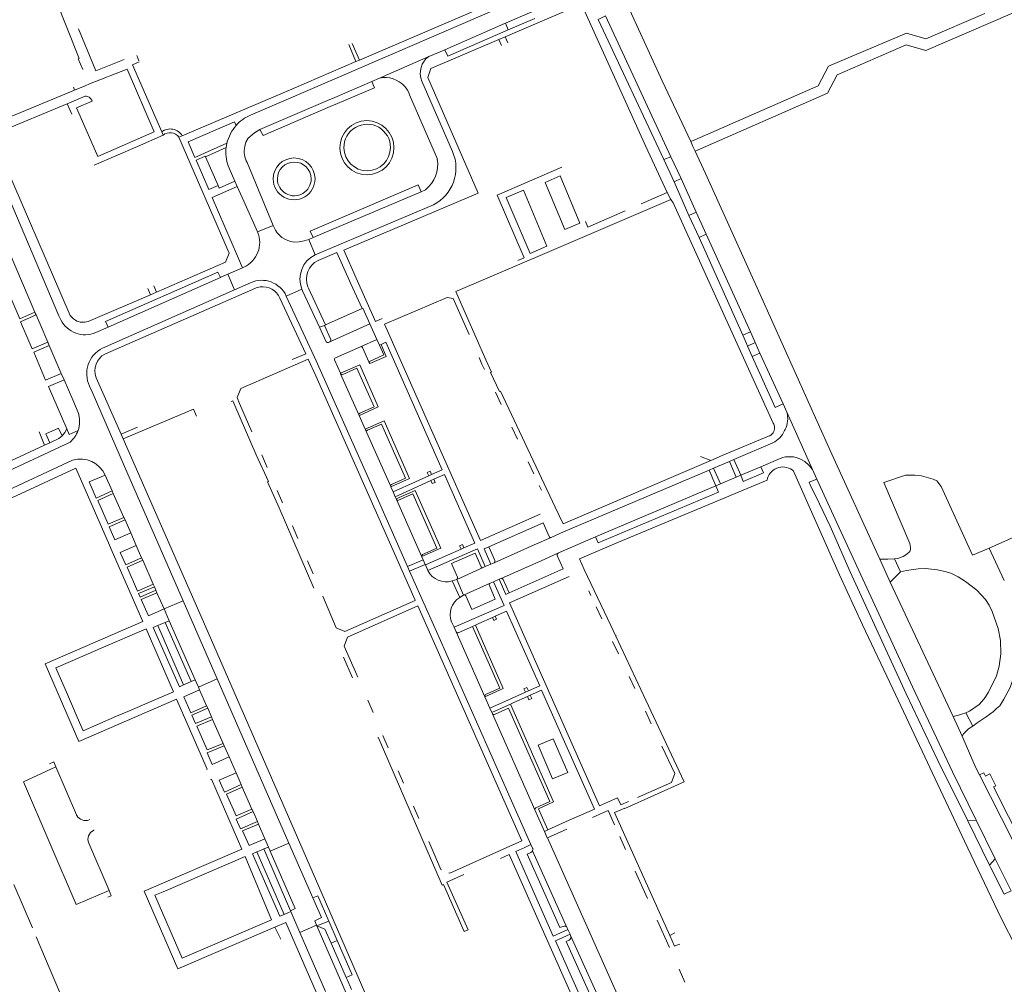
# Model space of a CAD drawing. Extents: x 145000 to 155000, y 457500 to 470000.
# Tile 55 of 196: x 147919 to 148210, y 458752 to 459038. Entities that reach past the tile are written whole.
import ezdxf

# ---------------------------------------------------------------- set-up
doc = ezdxf.new("R2010")
doc.units = 0
doc.header["$LTSCALE"] = 0.2
doc.header["$MEASUREMENT"] = 0
doc.layers.add('kant verharding', color=252, linetype='Continuous', lineweight=0)

msp = doc.modelspace()

# ---------------------------------------------------------------- linework, layer by layer
at = {"layer": 'kant verharding', "lineweight": 0}
for p, q in [((148019.31, 459025.54), (148069.47, 459047.07)), ((147928.55, 459045.53), (147936.34, 459026.07)), ((148062.46, 459032.47), (148085.03, 459042.12)), ((148004.74, 459016.84), (148059.41, 459040.38)), ((148070.37, 459039.87), (148062.53, 459036.45)), ((148111.47, 458996.96), (148092.2, 459038.66)), ((147930.33, 458949.87), (147893.28, 459036.84)), ((148061.18, 459035.86), (148044.62, 459028.63)), ((148062.53, 459036.45), (148061.18, 459035.86)), ((148063.36, 459034.5), (148062.53, 459036.45)), ((148063.36, 459034.5), (148071.2, 459037.9)), ((147936.16, 459034.79), (147941.24, 459022.33)), ((148045.43, 459026.71), (148063.36, 459034.5)), ((148062.46, 459032.47), (148060.59, 459031.67)), ((148063.22, 459030.62), (148062.46, 459032.47)), ((148018.27, 459025.09), (148016.18, 459030.14)), ((148017.16, 459030.51), (148019.31, 459025.54)), ((148061.4, 459029.83), (148060.59, 459031.67)), ((147953.35, 459026.92), (147953.98, 459025.34)), ((148039.89, 459026.66), (148025.23, 459020.23)), ((148045.43, 459026.71), (148044.62, 459028.63)), ((147941.24, 459022.33), (147949.6, 459025.69)), ((148018.27, 459025.09), (148019.31, 459025.54)), ((147934.96, 459016.66), (147938.08, 459017.96)), ((148022.94, 459019.19), (148012.02, 459014.51)), ((148025.23, 459020.23), (148022.94, 459019.19)), ((148022.94, 459019.19), (148023.79, 459017.38)), ((148037.78, 459019.33), (148046.87, 458998.45)), ((147934.96, 459016.66), (147909.63, 459006.15)), ((147934.6, 459017.51), (147934.96, 459016.66)), ((148004.74, 459016.84), (147987.03, 459009.26)), ((148023.79, 459017.38), (148012.78, 459012.66)), ((148034.17, 459015.28), (148042.37, 458996.24)), ((147910.57, 459003.38), (147932.81, 459012.62)), ((147934.11, 459009.58), (147932.81, 459012.62)), ((148009.85, 459013.58), (147989.84, 459005.01)), ((148012.02, 459014.51), (148009.85, 459013.58)), ((148012.78, 459012.66), (148010.68, 459011.77)), ((148010.68, 459011.77), (147990.81, 459003.26)), ((147933.35, 458950.61), (147910.57, 459003.38)), ((147961.18, 459003.33), (147960.76, 459004.29)), ((147965.84, 459002.69), (147966.84, 459003.12)), ((147990.81, 459003.26), (147989.84, 459005.01)), ((147980.73, 458968.43), (147965.84, 459002.69)), ((148117.39, 459001.43), (148118.61, 459001.96)), ((148117.39, 459001.43), (148118.06, 459000)), ((147979.83, 458999.67), (147973.68, 458996.95)), ((147979.78, 458999.07), (147979.83, 458999.67)), ((148118.06, 459000), (148118.7, 458998.6)), ((148121.72, 458991.93), (148118.7, 458998.6)), ((147973.68, 458996.95), (147977.44, 458988.41)), ((147993.78, 458976.62), (147986.05, 458995.22)), ((148109.47, 458996.1), (148111.47, 458996.96)), ((148112.46, 458989.53), (148109.47, 458996.1)), ((148111.47, 458996.96), (148114.53, 458990.51)), ((147982.4, 458989.68), (147980.72, 458993.55)), ((147982.4, 458989.68), (147983.11, 458988.11)), ((148114.53, 458990.51), (148112.46, 458989.53)), ((148116.88, 458979.51), (148112.46, 458989.53)), ((148114.53, 458990.51), (148119, 458980.52)), ((147983.11, 458988.11), (147985.03, 458983.82)), ((148005.56, 458973), (148037.54, 458986.55)), ((148038.84, 458987.13), (148037.54, 458986.55)), ((148067.9, 458987.06), (148074.81, 458970.47)), ((148110.37, 458986.31), (148102.74, 458983.04)), ((148110.37, 458986.31), (148111.55, 458984.32)), ((147985.03, 458983.82), (147989.14, 458974.67)), ((148006.2, 458967.94), (148041.2, 458982.73)), ((148075.56, 458968.93), (148111.55, 458984.32)), ((148119, 458980.52), (148116.88, 458979.51)), ((148121.94, 458974.02), (148119, 458980.52)), ((148116.88, 458979.51), (148119.85, 458973.04)), ((147989.14, 458974.67), (147993.78, 458976.62)), ((147993.97, 458976.15), (147993.78, 458976.62)), ((148119.85, 458973.04), (148121.94, 458974.02)), ((148121.94, 458974.02), (148135.06, 458945.11)), ((147913.88, 458972.7), (147923.19, 458950.89)), ((148004.3, 458972.47), (148002.9, 458972.05)), ((148004.3, 458972.47), (148005.56, 458973)), ((148004.3, 458972.47), (148006.2, 458967.94)), ((148132.79, 458944.08), (148119.85, 458973.04)), ((147979.65, 458965.76), (147980.73, 458968.43)), ((148012.57, 458968.6), (148007.04, 458966.23)), ((148016.77, 458970.14), (148014.67, 458969.24)), ((147959.25, 458956.83), (147979.65, 458965.76)), ((147984.67, 458964.09), (147983.21, 458967.47)), ((148068.03, 458967.03), (148066.21, 458966.25)), ((147977.41, 458962.81), (147978.13, 458961.18)), ((147980.32, 458962.16), (147984.67, 458964.09)), ((147985.11, 458964.29), (147984.67, 458964.09)), ((147944.86, 458946.46), (147978.13, 458961.18)), ((147978.13, 458961.18), (147978.28, 458961.25)), ((147978.28, 458961.25), (147980.32, 458962.16)), ((147980.32, 458962.16), (147982.27, 458957.52)), ((147987.07, 458959.64), (147982.27, 458957.52)), ((147982.27, 458957.52), (147943.24, 458940.27)), ((147988.33, 458957.97), (147944.16, 458938.63)), ((147956.62, 458957.91), (147957.48, 458956.06)), ((147957.48, 458956.06), (147959.25, 458956.83)), ((147958.42, 458958.7), (147959.25, 458956.83)), ((147997.65, 458955.71), (148002.26, 458957.72)), ((148002.26, 458957.72), (148002.46, 458957.25)), ((148002.46, 458957.25), (148007.43, 458946.48)), ((148004.02, 458958.42), (148004.23, 458958.03)), ((148009.26, 458947.17), (148004.23, 458958.03)), ((147939.67, 458948.48), (147957.48, 458956.06)), ((148003.39, 458938.62), (147995.77, 458955.1)), ((148045.29, 458955.31), (148026.71, 458947.37)), ((147923.19, 458950.89), (147923.32, 458950.62)), ((147923.54, 458950.11), (147923.32, 458950.62)), ((148009.26, 458947.17), (148020.06, 458951.97)), ((147924.73, 458947.36), (147923.54, 458950.11)), ((147930.85, 458948.68), (147930.33, 458949.87)), ((147938.96, 458948.18), (147939.67, 458948.48)), ((147927.03, 458942.01), (147924.73, 458947.36)), ((147944.86, 458946.46), (147941.25, 458944.88)), ((148007.43, 458946.48), (148008.92, 458947.01)), ((148007.43, 458946.48), (148009.43, 458942.17)), ((148008.92, 458947.01), (148009.26, 458947.17)), ((148010.8, 458942.79), (148008.92, 458947.01)), ((148010.56, 458942.16), (148022.41, 458947.47)), ((148022.41, 458947.47), (148024.5, 458942.87)), ((148135.06, 458945.11), (148132.79, 458944.08)), ((148135.06, 458945.11), (148136.15, 458942.61)), ((147922.44, 458940.03), (147927.03, 458942.01)), ((147927.44, 458941.07), (147927.03, 458942.01)), ((148010.12, 458941.97), (148010.56, 458942.16)), ((148024.5, 458942.87), (148019.59, 458940.69)), ((148024.5, 458942.87), (148025.23, 458941.2)), ((148133.87, 458941.63), (148132.79, 458944.08)), ((148136.44, 458941.93), (148134.22, 458940.85)), ((148136.15, 458942.61), (148136.44, 458941.93)), ((148137.87, 458938.81), (148136.44, 458941.93)), ((147922.85, 458939.08), (147927.44, 458941.07)), ((147931.02, 458932.79), (147927.44, 458941.07)), ((148019.59, 458940.69), (148012.19, 458937.41)), ((148022.1, 458936.26), (148020.24, 458940.43)), ((148025.69, 458941.4), (148025.23, 458941.2)), ((148027.23, 458937.82), (148025.69, 458941.4)), ((148134.22, 458940.85), (148133.87, 458941.63)), ((148135.55, 458937.83), (148134.22, 458940.85)), ((147944.16, 458938.63), (147943.96, 458938.54)), ((147999.4, 458936.9), (148003.39, 458938.62)), ((148135.55, 458937.83), (148137.87, 458938.81)), ((148142.37, 458922.73), (148135.55, 458937.83)), ((148137.87, 458938.81), (148144.73, 458923.82)), ((147931.86, 458930.85), (147931.02, 458932.79)), ((147934.4, 458924.97), (147931.86, 458930.85)), ((147941.37, 458931.53), (147948.72, 458914.81)), ((148013.65, 458932.91), (148013.73, 458932.72)), ((148019.19, 458920.38), (148013.73, 458932.72)), ((147939.39, 458929), (147940.12, 458927.33)), ((147940.12, 458927.33), (147948.44, 458908.19)), ((147934.4, 458924.97), (147936.01, 458921.25)), ((148059.54, 458927.22), (148061.24, 458923.61)), ((147987.43, 458915.48), (147983.79, 458923.92)), ((148142.37, 458922.73), (148144.73, 458923.82)), ((148144.73, 458923.82), (148145.88, 458921.33)), ((148019.19, 458920.38), (148021.01, 458916.29)), ((148145.88, 458921.33), (148153.44, 458904.36)), ((147953.54, 458916.93), (147948.72, 458914.81)), ((148021.01, 458916.29), (148021.08, 458916.12)), ((148028.56, 458899.28), (148021.08, 458916.12)), ((148064.4, 458916.93), (148066.1, 458913.31)), ((148145.2, 458915.86), (148145.34, 458916.15)), ((147924.44, 458915.46), (147926.1, 458911.51)), ((147948.72, 458914.81), (147949.34, 458913.39)), ((148126.73, 458908.45), (148140.41, 458914.2)), ((147869.77, 458882.66), (147932, 458911.64)), ((147926.1, 458911.51), (147916.11, 458906.93)), ((147927.64, 458912.22), (147926.1, 458911.51)), ((148130.2, 458907.33), (148141.69, 458912.25)), ((147934.38, 458907.14), (147845.52, 458865.86)), ((147948.44, 458908.19), (147949.73, 458905.24)), ((147990.37, 458908.68), (147992, 458904.92)), ((148079.58, 458888.3), (148123.31, 458906.99)), ((148123.31, 458906.99), (148120.27, 458908.25)), ((148123.31, 458906.99), (148126.73, 458908.45)), ((148128.83, 458906.76), (148130.2, 458907.33)), ((148132.18, 458902.64), (148130.2, 458907.33)), ((148138.19, 458905.19), (148143.15, 458907.32)), ((147890.58, 458884.02), (147935.35, 458904.7)), ((147935.35, 458904.7), (147945.32, 458881.93)), ((147949.73, 458905.24), (147967.1, 458865.47)), ((148069.26, 458906.62), (148070.95, 458903.05)), ((148079.7, 458885.86), (148122.81, 458904.2)), ((148122.81, 458904.2), (148124.17, 458904.79)), ((148122.81, 458904.2), (148124.79, 458899.52)), ((148124.17, 458904.79), (148128.83, 458906.76)), ((148126.17, 458900.1), (148124.17, 458904.79)), ((148128.83, 458906.76), (148130.84, 458902.06)), ((148132.18, 458902.64), (148138.19, 458905.19)), ((148153.44, 458904.36), (148152.39, 458905.63)), ((148153.44, 458904.36), (148154.74, 458901.51)), ((147946.11, 458898.03), (147944.05, 458902.71)), ((148035.88, 458900.69), (148039.81, 458902.47)), ((148040.43, 458901.08), (148036.41, 458899.26)), ((148039.81, 458902.47), (148040.66, 458902.85)), ((148041.28, 458901.47), (148040.43, 458901.08)), ((148095.99, 458882.81), (148139.98, 458901.17)), ((148130.84, 458902.06), (148126.17, 458900.1)), ((148130.84, 458902.06), (148132.18, 458902.64)), ((148152.42, 458900.58), (148154.74, 458901.51)), ((148154.74, 458901.51), (148160.71, 458888.36)), ((147994.94, 458898.13), (147996.51, 458894.47)), ((148028.56, 458899.28), (148028.6, 458899.2)), ((148028.6, 458899.2), (148029.26, 458897.7)), ((148029.26, 458897.7), (148035.88, 458900.69)), ((148036.41, 458899.26), (148029.88, 458896.3)), ((148072.56, 458899.66), (148073.21, 458898.28)), ((148089.24, 458884.42), (148124.79, 458899.52)), ((148124.79, 458899.52), (148126.17, 458900.1)), ((147946.43, 458897.25), (147946.11, 458898.03)), ((147949.55, 458890.17), (147946.43, 458897.25)), ((148029.26, 458897.7), (148029.88, 458896.3)), ((148029.88, 458896.3), (148030.17, 458895.66)), ((148030.17, 458895.66), (148030.23, 458895.51)), ((148037.74, 458878.53), (148030.23, 458895.51)), ((148079.58, 458888.3), (148077.26, 458893.2)), ((147949.89, 458889.43), (147949.55, 458890.17)), ((147951.57, 458885.6), (147949.89, 458889.43)), ((148001.07, 458883.9), (147999.44, 458887.67)), ((147953.21, 458881.86), (147951.57, 458885.6)), ((148071.06, 458882.03), (148076.08, 458884.25)), ((148079.7, 458885.86), (148076.08, 458884.25)), ((148089.24, 458884.42), (148078.09, 458879.56)), ((148089.24, 458884.42), (148090.01, 458882.61)), ((147945.32, 458881.93), (147946.12, 458880.1)), ((147954.82, 458878.2), (147953.21, 458881.86)), ((148045.34, 458878.97), (148049.39, 458880.75)), ((148049.39, 458880.75), (148050.22, 458881.12)), ((148050.22, 458881.12), (148053.49, 458882.55)), ((148059.15, 458876.75), (148071.06, 458882.03)), ((148205.77, 458881.05), (148210.2, 458871.46)), ((147946.12, 458880.1), (147955.18, 458859.4)), ((147955.13, 458877.48), (147954.82, 458878.2)), ((148037.73, 458878.58), (148037.74, 458878.53)), ((148037.74, 458878.53), (148038.16, 458877.61)), ((148038.84, 458876.1), (148045.34, 458878.97)), ((148078.09, 458879.56), (148073.11, 458877.35)), ((148173.41, 458877.83), (148176.48, 458871.04)), ((148179.52, 458874.04), (148177.76, 458877.92)), ((147958.25, 458870.42), (147955.13, 458877.48)), ((148005.6, 458873.45), (148003.93, 458877.29)), ((148033.56, 458875.63), (148038.16, 458877.61)), ((148034.15, 458874.27), (148033.56, 458875.63)), ((148038.76, 458876.27), (148034.15, 458874.27)), ((148038.16, 458877.61), (148038.76, 458876.27)), ((148038.76, 458876.27), (148038.84, 458876.1)), ((148038.84, 458876.1), (148039.58, 458874.42)), ((148055.96, 458875.33), (148048.11, 458871.83)), ((148055.96, 458875.33), (148056.55, 458875.6)), ((148056.55, 458875.6), (148058.24, 458876.34)), ((148058.24, 458876.34), (148059.15, 458876.75)), ((148073.11, 458877.35), (148061.22, 458872.07)), ((148034.15, 458874.27), (148042.47, 458855.53)), ((148060.7, 458871.85), (148059.04, 458871.1)), ((148060.7, 458871.85), (148061.22, 458872.07)), ((148176.48, 458871.04), (148178.17, 458872.71)), ((148178.17, 458872.71), (148179.52, 458874.04)), ((147958.62, 458869.64), (147958.25, 458870.42)), ((147959.04, 458868.61), (147958.62, 458869.64)), ((148046.78, 458871.35), (148048.98, 458866.51)), ((148050.16, 458867.19), (148048.11, 458871.83)), ((148058.01, 458870.66), (148050.16, 458867.19)), ((148059.04, 458871.1), (148058.01, 458870.66)), ((148063.62, 458867.8), (148061.83, 458871.83)), ((148176.48, 458871.04), (148195.09, 458831.23)), ((147959.35, 458867.85), (147959.04, 458868.61)), ((147961.45, 458863.1), (147959.35, 458867.85)), ((148050.16, 458867.19), (148048.98, 458866.51)), ((148087.84, 458867.07), (148087.2, 458868.44)), ((147961.45, 458863.1), (147967.1, 458865.47)), ((147963, 458859.56), (147961.45, 458863.1)), ((147967.1, 458865.47), (147977.19, 458842.39)), ((148036.59, 458864), (148067.42, 458794.43)), ((148090.42, 458804.79), (148064.54, 458863.15)), ((148091.07, 458860.19), (148089.44, 458863.67)), ((148058.71, 458860.57), (148054.66, 458858.76)), ((148059.51, 458860.93), (148058.71, 458860.57)), ((148062.87, 458862.44), (148059.51, 458860.93)), ((147960.51, 458858.52), (147959.58, 458858.13)), ((147967.25, 458840.59), (147959.58, 458858.13)), ((147961.78, 458859.05), (147960.51, 458858.52)), ((147963, 458859.56), (147961.78, 458859.05)), ((147961.78, 458859.05), (147969.43, 458841.55)), ((147970.67, 458842.09), (147963, 458859.56)), ((148047.32, 458857.64), (148047.9, 458856.32)), ((148048.55, 458856.05), (148052.74, 458857.89)), ((148053.68, 458858.32), (148052.74, 458857.89)), ((148054.66, 458858.76), (148053.68, 458858.32)), ((147956.14, 458857.2), (147942.86, 458851.45)), ((147964.21, 458838.58), (147956.14, 458857.2)), ((148042.47, 458855.53), (148070.08, 458793.3)), ((148047.9, 458856.32), (148056.43, 458837.04)), ((148095.07, 458855.21), (148095.27, 458855.29)), ((147942.86, 458851.45), (147939.02, 458849.79)), ((148095.97, 458849.78), (148094.27, 458853.42)), ((147939.02, 458849.79), (147933.79, 458847.52)), ((148014.57, 458848.77), (148017.22, 458842.67)), ((148100.83, 458839.48), (148099.12, 458843.1)), ((147931.09, 458841.76), (147932.54, 458838.43)), ((147967.25, 458840.59), (147968.39, 458841.09)), ((147968.39, 458841.09), (147969.43, 458841.55)), ((147969.43, 458841.55), (147970.67, 458842.09)), ((147971.61, 458839.96), (147970.67, 458842.09)), ((147971.61, 458839.96), (147977.19, 458842.39)), ((147971.97, 458839.12), (147971.61, 458839.96)), ((147977.19, 458842.39), (147998.43, 458793.76)), ((147932.54, 458838.43), (147934.35, 458834.27)), ((147950.77, 458832.76), (147964.21, 458838.58)), ((147971.97, 458839.12), (147967.32, 458837.07)), ((147974.05, 458834.41), (147971.97, 458839.12)), ((148056.43, 458837.04), (148057.92, 458833.67)), ((148064.37, 458836.56), (148068.47, 458838.4)), ((148069.02, 458837.14), (148065.05, 458835.36)), ((148068.47, 458838.4), (148069.35, 458838.79)), ((148069.9, 458837.53), (148069.02, 458837.14)), ((147934.35, 458834.27), (147935.76, 458831.02)), ((147974.39, 458833.66), (147974.05, 458834.41)), ((148023.33, 458832.39), (148021.74, 458836.07)), ((148057.92, 458833.67), (148064.37, 458836.56)), ((148064.07, 458834.92), (148058.49, 458832.41)), ((148065.05, 458835.36), (148064.07, 458834.92)), ((147941.53, 458828.76), (147947.39, 458831.29)), ((147947.39, 458831.29), (147950.77, 458832.76)), ((147975.5, 458831.14), (147974.39, 458833.66)), ((147975.81, 458830.39), (147975.5, 458831.14)), ((148057.92, 458833.67), (148058.49, 458832.41)), ((148058.49, 458832.41), (148058.66, 458832.04)), ((148071.27, 458803.58), (148058.66, 458832.04)), ((148105.72, 458829.07), (148103.98, 458832.78)), ((148195.09, 458831.23), (148197.78, 458825.41)), ((148197.56, 458831.92), (148198.89, 458832.36)), ((148200.9, 458828.42), (148198.89, 458832.36)), ((147978.91, 458823.29), (147975.81, 458830.39)), ((148027.85, 458821.92), (148026.26, 458825.6)), ((148197.78, 458825.41), (148201.82, 458816.07)), ((147979.26, 458822.56), (147978.91, 458823.29)), ((147980.69, 458819.25), (147979.26, 458822.56)), ((147982.77, 458814.57), (147980.69, 458819.25)), ((147929.43, 458816.33), (147935.51, 458802.17)), ((147984.28, 458811.09), (147982.77, 458814.57)), ((148032.38, 458811.47), (148030.79, 458815.14)), ((148201.82, 458816.07), (148202.9, 458813.93)), ((147984.59, 458810.32), (147984.28, 458811.09)), ((147987.43, 458803.83), (147984.59, 458810.32)), ((147987.8, 458803.07), (147987.43, 458803.83)), ((147989.08, 458800.11), (147987.8, 458803.07)), ((148036.89, 458801), (148035.31, 458804.68)), ((148071.27, 458803.58), (148074.08, 458797.23)), ((148088.32, 458801.32), (148091.36, 458802.67)), ((148094.86, 458802.78), (148094.83, 458802.77)), ((148111.16, 458766.36), (148094.86, 458802.78)), ((147939.25, 458800.63), (147939.46, 458800.71)), ((147989.38, 458799.35), (147989.08, 458800.11)), ((147991.27, 458795), (147989.38, 458799.35)), ((148075.06, 458797.67), (148080.52, 458800.11)), ((148201.9, 458800.52), (148199.4, 458800.35)), ((148199.4, 458800.35), (148205.9, 458787.19)), ((148201.9, 458800.52), (148207.51, 458789.11)), ((147940.59, 458797.54), (147940.79, 458797.63)), ((148074.08, 458797.23), (148075.06, 458797.67)), ((148074.95, 458795.3), (148080.7, 458797.89)), ((147945.15, 458779.71), (147939.14, 458793.77)), ((147991.27, 458795), (147992.36, 458792.59)), ((147992.89, 458791.41), (147998.43, 458793.76)), ((148005.51, 458777.54), (147998.43, 458793.76)), ((148067.42, 458794.43), (148062.73, 458792.35)), ((148068.26, 458792.48), (148070.08, 458793.3)), ((148070.08, 458793.3), (148070.55, 458792.28)), ((148097.89, 458743.98), (148074.95, 458795.3)), ((148096.37, 458795.7), (148098.06, 458791.91)), ((147988.93, 458791.15), (147990.05, 458791.61)), ((147996.99, 458772.67), (147988.93, 458791.15)), ((147990.05, 458791.61), (147991.03, 458792.03)), ((147991.03, 458792.03), (147992.36, 458792.59)), ((147991.03, 458792.03), (147998.86, 458773.72)), ((147992.36, 458792.59), (147992.89, 458791.41)), ((148061.03, 458789.24), (148063.6, 458790.4)), ((148086.06, 458740.01), (148063.6, 458790.4)), ((148065.57, 458791.27), (148068.26, 458792.48)), ((148070.6, 458792.16), (148070.55, 458792.28)), ((148080.82, 458768.62), (148070.55, 458791.45)), ((147985.45, 458789.79), (147961.17, 458779.37)), ((147993.31, 458771.07), (147985.45, 458789.79)), ((148205.9, 458787.19), (148207.51, 458789.11)), ((148207.51, 458789.11), (148212.32, 458779.66)), ((148100.98, 458785.41), (148104.57, 458777.39)), ((148205.9, 458787.19), (148206.27, 458786.45)), ((147922.45, 458768.64), (147916.98, 458781.48)), ((148020.89, 458749.56), (148008.23, 458778.68)), ((148005.51, 458777.54), (148006.94, 458778.19)), ((148006.94, 458778.19), (148010.25, 458770.6)), ((147998.12, 458773.16), (147996.99, 458772.67)), ((147998.94, 458773.53), (147998.12, 458773.16)), ((147998.86, 458773.72), (147998.94, 458773.53)), ((148001.67, 458767.27), (147998.94, 458773.53)), ((147969.56, 458760.9), (147993.31, 458771.07)), ((148006.71, 458769.22), (148010.25, 458770.6)), ((148010.25, 458770.6), (148012.74, 458764.9)), ((148107.46, 458770.92), (148111.07, 458762.87)), ((148213.75, 458762.85), (148209.36, 458771.5)), ((147994.26, 458768.86), (147996.01, 458765.28)), ((148001.67, 458767.27), (148006.59, 458769.51)), ((148001.67, 458767.27), (148009.24, 458749.82)), ((148006.71, 458769.22), (148006.59, 458769.51)), ((148031.7, 458712.06), (148006.71, 458769.22)), ((148081.02, 458768.16), (148080.82, 458768.62)), ((148081.02, 458768.16), (148081.65, 458766.77)), ((148112.64, 458767.22), (148111.16, 458766.36)), ((148010.89, 458764.17), (148012.74, 458764.9)), ((148015.33, 458753.97), (148010.89, 458764.17)), ((148081.65, 458766.77), (148081.83, 458766.38)), ((148092.61, 458742.5), (148081.83, 458766.38)), ((148112.55, 458763.25), (148111.16, 458766.36)), ((148112.55, 458763.25), (148112.96, 458763.4)), ((148112.96, 458763.4), (148114.15, 458763.84)), ((148113.96, 458756.41), (148115.67, 458752.6)), ((148015.62, 458753.4), (148015.33, 458753.97)), ((148016.92, 458750.44), (148015.62, 458753.4))]:
    msp.add_line(p, q, dxfattribs=at)
at = {"layer": 'kant verharding', "lineweight": 0, "flags": 128}
for points in [[(148092.89, 459054.63), (148108.96, 459019.4), (148117.39, 459001.43)], [(148085.03, 459042.12), (148104.14, 459000), (148110.37, 458986.31)], [(148218.36, 459041.88), (148187.05, 459028.35), (148181.15, 459030.06), (148160.74, 459021.23), (148157.86, 459015.73), (148118.7, 458998.6)], [(148092.2, 459038.66), (148089.98, 459037.56), (148109.47, 458996.1)], [(148118.61, 459001.96), (148155.14, 459017.9), (148158.22, 459023.72), (148181.32, 459033.56), (148187, 459031.8), (148204.47, 459039.34)], [(148060.59, 459031.67), (148040.44, 459023.06), (148039.51, 459020.37), (148054.42, 458986.12), (148016.77, 458970.14)], [(148039.89, 459026.66), (148043.23, 459028.02), (148044.62, 459028.63)], [(147936.34, 459026.07), (147936.05, 459025.95), (147937.36, 459022.75)], [(147960.76, 459004.29), (147952.14, 459024.17), (147954.11, 459025.02)], [(147966.84, 459003.12), (148000, 459017.25), (148018.27, 459025.09)], [(147940.03, 459013.66), (147940.16, 459013.35), (147935.55, 459011.43), (147941.8, 458997.05), (147958.57, 459004.31), (147950.51, 459022.89)], [(147938.08, 459017.96), (147939.41, 459018.51), (147950.51, 459022.89)], [(147932.81, 459012.62), (147938.12, 459014.83), (147938.36, 459014.87)], [(147980.07, 459000.96), (147970.56, 458996.75), (147968.54, 459001.4), (147982.34, 459007.27), (147982.79, 459006.2)], [(147940.76, 458994.42), (147953.61, 459000), (147961.18, 459003.33)], [(147985.38, 459000), (147985.71, 459001.27), (147986.36, 459002.41), (147988.24, 459004.03), (147989.84, 459005.01)], [(147979.83, 458999.67), (147979.93, 459000.29), (147980.07, 459000.96)], [(147973.68, 458996.95), (147973.62, 458997.09), (147970.94, 458995.9), (147974.72, 458987.23), (147977.44, 458988.41)], [(148079.23, 458993.84), (148060.08, 458985.59), (148068.03, 458967.03)], [(148173.41, 458877.83), (148158.69, 458909.94), (148137.94, 458956.17), (148121.72, 458991.93)], [(147977.44, 458988.41), (147977.76, 458987.66), (147982.4, 458989.68)], [(148005.56, 458973), (148004.68, 458974.92), (148036.68, 458988.65), (148037.54, 458986.55)], [(148074.27, 458989.35), (148078.72, 458991.24), (148084.52, 458977.27)], [(148084.52, 458977.27), (148080.13, 458975.38), (148074.27, 458989.35)], [(147983.21, 458967.47), (147975.73, 458984.88), (147983.11, 458988.11)], [(148074.81, 458970.47), (148069.81, 458968.31), (148062.78, 458984.85), (148067.9, 458987.06)], [(148141.82, 458918.11), (148112.15, 458983.33), (148111.55, 458984.32)], [(148097.98, 458980.94), (148086.91, 458976.14), (148086.23, 458977.77)], [(147923.19, 458950.89), (147918.74, 458948.92), (147909.42, 458970.71), (147913.88, 458972.7)], [(148000, 458971.67), (148001.47, 458971.71), (148002.9, 458972.05)], [(148012.57, 458968.6), (148016.71, 458959.36), (148020.06, 458951.97)], [(148026.07, 458949.08), (148024.05, 458948.2), (148018.3, 458961.04), (148014.67, 458969.24)], [(148048.15, 458956.4), (148047.85, 458957.08), (148075.56, 458968.93)], [(147977.41, 458962.81), (147944.08, 458948.2), (147944.86, 458946.46)], [(148077.26, 458893.2), (148061.05, 458927.51), (148060.8, 458927.4), (148058.11, 458933.1), (148058.37, 458933.21), (148056.69, 458936.78), (148048.15, 458956.4)], [(147997.65, 458955.71), (148006.5, 458936.57), (148023.46, 458898.4), (148033.56, 458875.63)], [(148051.76, 458944.27), (148047.09, 458954.94), (148045.29, 458955.31)], [(148020.06, 458951.97), (148020.35, 458952.1), (148022.41, 458947.47)], [(147923.54, 458950.11), (147918.99, 458948.11), (147922.44, 458940.03)], [(148026.71, 458947.37), (148041.03, 458915.08), (148055.15, 458883.3)], [(148040.66, 458902.85), (148043.82, 458904.28), (148027.09, 458942), (148025.69, 458941.4)], [(147931.02, 458932.79), (147926.38, 458930.83), (147922.85, 458939.08)], [(148025.23, 458941.2), (148026.55, 458938.25), (148022.1, 458936.26)], [(147983.79, 458923.92), (147983.05, 458925.64), (147984.21, 458928.31), (148004.16, 458936.98)], [(148004.16, 458936.98), (148006.36, 458932.06), (148035.85, 458865.66), (148035.76, 458865.62)], [(148011.91, 458936.77), (148012.76, 458934.86), (148013.65, 458932.91)], [(148022.1, 458936.26), (148022.33, 458935.71), (148027.23, 458937.82)], [(148054.74, 458937.5), (148055.59, 458935.58), (148056.38, 458933.91)], [(148019.19, 458920.38), (148019.3, 458920.38), (148024.88, 458922.87), (148019.37, 458935.36), (148013.65, 458932.91)], [(148014.39, 458932.46), (148018.53, 458934.33), (148023.62, 458922.89), (148019.44, 458921.03)], [(147932.62, 458916.42), (147927.23, 458928.89), (147931.86, 458930.85)], [(148205.77, 458881.05), (148243.52, 458897.94), (148234.27, 458917.78), (148239.44, 458921.02), (148242.62, 458922.72), (148247.39, 458925.14), (148254.86, 458928.08), (148256.29, 458924.8)], [(147981.3, 458924.48), (147981.83, 458924.64), (147982.39, 458923.34)], [(147949.34, 458913.39), (147970.13, 458922.22), (147971.09, 458920.12)], [(147982.39, 458923.34), (147988.73, 458908.65), (147992.36, 458900.83), (147992.11, 458900.73), (147995.52, 458893), (148005.76, 458869.26)], [(148028.6, 458899.2), (148034.16, 458901.7), (148026.6, 458918.79), (148021.01, 458916.29)], [(147931.24, 458914.28), (147930.22, 458916.6), (147926.46, 458914.95), (147927.64, 458912.22)], [(147932.62, 458916.42), (147932.05, 458915.28), (147931.24, 458914.28)], [(147935.98, 458915.86), (147933.37, 458914.67), (147932.62, 458916.42)], [(148021.72, 458915.97), (148025.86, 458917.82), (148032.98, 458901.81), (148028.83, 458899.94)], [(147927.64, 458912.22), (147930.32, 458913.52), (147931.24, 458914.28)], [(148008.23, 458778.68), (148000, 458797.64), (147973.82, 458857.69), (147949.34, 458913.39)], [(147932, 458911.64), (147932.84, 458912.03), (147933.65, 458912.49)], [(148149.94, 458907.39), (148149.66, 458907.55), (148149.41, 458907.65)], [(148152.39, 458905.63), (148151.13, 458906.74), (148149.94, 458907.39)], [(148138.19, 458905.19), (148138.98, 458903.37), (148132.95, 458900.81), (148132.18, 458902.64)], [(147944.05, 458902.71), (147939.25, 458900.68), (147941.38, 458895.9), (147946.11, 458898.03)], [(148039.81, 458902.47), (148039.35, 458903.5), (148040.21, 458903.88), (148040.66, 458902.85)], [(148041.28, 458901.47), (148041.69, 458900.55), (148040.83, 458900.17), (148040.43, 458901.08)], [(148053.49, 458882.55), (148044.44, 458902.9), (148041.28, 458901.47)], [(148209.36, 458771.5), (148198.42, 458794.32), (148177.22, 458839.42), (148168.22, 458858.34), (148161.47, 458873.21), (148147.87, 458903.89)], [(148174.54, 458900.47), (148180.94, 458902.67), (148183.79, 458902.65), (148185.77, 458902.51), (148189.21, 458901.46), (148190.28, 458901), (148191.52, 458899.31), (148200.86, 458878.98), (148205.77, 458881.05)], [(148037.73, 458878.58), (148043.38, 458881.1), (148035.81, 458898.09), (148030.17, 458895.66)], [(148090.01, 458882.61), (148125.59, 458897.69), (148124.79, 458899.52)], [(148152.42, 458900.58), (148152.76, 458899.78), (148155.57, 458894.15), (148158.68, 458887.61)], [(148177.76, 458877.92), (148178.69, 458878.04), (148180.26, 458878.6), (148181.36, 458879.3), (148182.23, 458880.1), (148182.46, 458880.7), (148182.46, 458881.3), (148182.3, 458882.43), (148174.54, 458900.47)], [(147946.43, 458897.25), (147941.83, 458895.17), (147944.92, 458888.16), (147949.55, 458890.17)], [(148030.89, 458895.26), (148035.08, 458897.12), (148042.17, 458881.07), (148038.01, 458879.2)], [(147949.89, 458889.43), (147945.18, 458887.36), (147946.87, 458883.54), (147951.57, 458885.6)], [(148055.15, 458883.3), (148065.18, 458887.75), (148072.83, 458891.12)], [(148075.44, 458884.5), (148073.67, 458888.52), (148057.62, 458881.42)], [(148158.68, 458887.61), (148164.59, 458874.11), (148181.22, 458837.93), (148190.59, 458818.22), (148199.4, 458800.35)], [(148160.71, 458888.36), (148183.09, 458840.06), (148194.87, 458814.82), (148201.9, 458800.52)], [(147953.21, 458881.86), (147948.5, 458879.79), (147950.18, 458876.16), (147954.82, 458878.2)], [(148056.55, 458875.6), (148054.23, 458880.89), (148039.58, 458874.42)], [(148049.39, 458880.75), (148048.94, 458881.8), (148049.78, 458882.16), (148050.22, 458881.12)], [(148057.62, 458881.42), (148056.24, 458880.87), (148058.24, 458876.34)], [(148057.62, 458881.42), (148058.78, 458878.79), (148059.4, 458877.41)], [(148085.88, 458874.79), (148084.43, 458877.89), (148095.99, 458882.81)], [(148048.35, 458872.49), (148046.59, 458876.51), (148053.54, 458879.59), (148055.3, 458875.58)], [(148077.89, 458878.89), (148079.65, 458874.9), (148063.62, 458867.8)], [(148173.41, 458877.83), (148175.79, 458877.81), (148177.76, 458877.92)], [(147955.13, 458877.48), (147950.51, 458875.42), (147953.61, 458868.37), (147958.25, 458870.42)], [(148094.86, 458802.78), (148097.84, 458804.12), (148097.92, 458803.97), (148115.45, 458811.9), (148104.1, 458836.05), (148093.69, 458858.13), (148085.88, 458874.79)], [(148198.89, 458832.36), (148199.89, 458832.83), (148202.78, 458834.76), (148204.24, 458836.45), (148205.56, 458838.42), (148207.95, 458843.3), (148208.74, 458846.17), (148209.17, 458849.82), (148209.11, 458853.72), (148208.43, 458857.33), (148206.62, 458862.3), (148205.74, 458864.16), (148204.63, 458865.89), (148202.1, 458868.61), (148198.72, 458871.21), (148196.6, 458872.56), (148194.36, 458873.65), (148192.59, 458874.19), (148190.44, 458874.66), (148186.9, 458875.03), (148184.7, 458874.97), (148181.29, 458874.48), (148179.52, 458874.04)], [(148060.7, 458871.85), (148062.68, 458867.33), (148063.62, 458867.8)], [(148064.54, 458863.15), (148063.77, 458864.89), (148073.77, 458869.34), (148081.43, 458872.7)], [(147958.62, 458869.64), (147953.89, 458867.61), (147954.36, 458866.55), (147959.04, 458868.61)], [(148046.78, 458871.35), (148047.49, 458871.57), (148048.11, 458871.83)], [(148047.32, 458857.64), (148062.12, 458864.11), (148059.04, 458871.1)], [(148057.77, 458869.99), (148059.51, 458865.99), (148052.58, 458862.91), (148050.81, 458866.92)], [(147961.45, 458863.1), (147956.8, 458861.08), (147954.7, 458865.83), (147959.35, 458867.85)], [(148035.76, 458865.62), (148015.01, 458856.35), (148012.45, 458857.47), (148008.45, 458866.84)], [(148018.81, 458842.84), (148014.79, 458852.09), (148015.74, 458854.71), (148036.59, 458864)], [(148059.51, 458860.93), (148059.89, 458860.03), (148059.09, 458859.69), (148058.71, 458860.57)], [(148069.35, 458838.79), (148072.67, 458840.28), (148062.87, 458862.44)], [(147955.18, 458859.4), (147926.25, 458846.87), (147936.26, 458823.86), (147965.16, 458836.38)], [(147959.58, 458858.13), (147958.23, 458857.57), (147965.99, 458840.04), (147967.25, 458840.59)], [(148046.58, 458859.22), (148046.95, 458858.49), (148047.32, 458857.64)], [(148052.74, 458857.89), (148060.86, 458839.58), (148056.67, 458837.7)], [(148056.43, 458837.04), (148061.9, 458839.49), (148053.68, 458858.32)], [(148207.04, 458832.73), (148207.07, 458832.76), (148207.94, 458833.61), (148208.91, 458834.41), (148210.13, 458836.32), (148211.95, 458839.85), (148214.02, 458845.85), (148215.01, 458849.01), (148215.93, 458850.23), (148216.96, 458851.19), (148217.88, 458851.84), (148218.88, 458852.29)], [(147933.79, 458847.52), (147929.41, 458845.63), (147931.09, 458841.76)], [(148068.47, 458838.4), (148068.02, 458839.43), (148068.9, 458839.81), (148069.35, 458838.79)], [(147967.32, 458837.07), (147969.42, 458832.36), (147974.05, 458834.41)], [(148069.9, 458837.53), (148070.31, 458836.58), (148069.43, 458836.19), (148069.02, 458837.14)], [(148080.52, 458800.11), (148088.86, 458803.85), (148073.22, 458839.03), (148069.9, 458837.53)], [(147965.16, 458836.38), (147974.22, 458815.61), (147974, 458815.51)], [(148075.06, 458797.67), (148072.31, 458803.95), (148076.73, 458805.97), (148064.07, 458834.92)], [(147974.39, 458833.66), (147969.68, 458831.59), (147970.72, 458829.15), (147975.5, 458831.14)], [(148059.27, 458831.81), (148063.48, 458833.69), (148075.7, 458806.07), (148071.57, 458804.22)], [(148195.09, 458831.23), (148196.69, 458831.64), (148197.56, 458831.92)], [(148200.9, 458828.42), (148202.17, 458829.4), (148204.84, 458831.13), (148207.04, 458832.73)], [(147935.76, 458831.02), (147937.51, 458827.01), (147941.53, 458828.76)], [(147975.81, 458830.39), (147971.13, 458828.4), (147974.26, 458821.37), (147978.91, 458823.29)], [(148197.78, 458825.41), (148198.2, 458826.06), (148199.67, 458827.54), (148200.9, 458828.42)], [(147979.26, 458822.56), (147974.23, 458820.46), (147975.72, 458817.04), (147980.69, 458819.25)], [(148024.84, 458825.11), (148043.76, 458781.34), (148044.19, 458781.52), (148050.34, 458767.61), (148051.45, 458768.09), (148045.21, 458782.23), (148050.26, 458784.47)], [(148072.22, 458822.73), (148076.71, 458824.65), (148080.97, 458814.69), (148076.48, 458812.77), (148072.22, 458822.73)], [(148101.67, 458807.27), (148111.7, 458811.7), (148112.67, 458814.32), (148108.83, 458822.47)], [(147929.43, 458816.33), (147928.79, 458817.81), (147927.52, 458817.27)], [(147929.43, 458816.33), (147919.84, 458811.91), (147935.38, 458775.61), (147945.15, 458779.71)], [(147982.77, 458814.57), (147977.77, 458812.37), (147979.31, 458808.88), (147984.28, 458811.09)], [(148202.9, 458813.93), (148204.17, 458814.57), (148204.65, 458813.59), (148205.98, 458814.22), (148207.78, 458810.75), (148207.01, 458810.39), (148224.85, 458775.27), (148231.98, 458761.32)], [(148226.67, 458767.09), (148222.44, 458775.47), (148202.9, 458813.93)], [(147984.51, 458792), (147975.53, 458812.67), (147975.25, 458812.62)], [(147984.59, 458810.32), (147979.93, 458808.22), (147982.82, 458801.8), (147987.43, 458803.83)], [(148098.93, 458806.05), (148096.67, 458805.07), (148095.74, 458807.12), (148090.42, 458804.79)], [(147987.8, 458803.07), (147982.79, 458800.89), (147984.08, 458797.97), (147989.08, 458800.11)], [(148091.36, 458802.67), (148092.93, 458803.37), (148094.83, 458799.14)], [(147991.27, 458795), (147986.63, 458793.06), (147984.67, 458797.37), (147989.38, 458799.35)], [(148074.08, 458797.23), (148074.92, 458795.29), (148074.95, 458795.3)], [(148043.57, 458785.87), (148043.42, 458785.93), (148039.83, 458794.22)], [(147994.26, 458768.86), (147965.54, 458756.56), (147955.52, 458779.55), (147984.51, 458792)], [(147996.99, 458772.67), (147995.73, 458772.12), (147987.64, 458790.6), (147988.93, 458791.15)], [(147998.86, 458773.72), (148000.29, 458774.37), (147992.89, 458791.41)], [(148062.73, 458792.35), (148046.02, 458784.9), (148045.81, 458784.98)], [(148081.02, 458768.16), (148076.71, 458766.25), (148065.57, 458791.27)], [(148079.5, 458769.07), (148078.68, 458768.74), (148068.98, 458790.47), (148070.06, 458790.95)], [(148206.27, 458786.45), (148210.24, 458778.66), (148212.32, 458779.66)], [(147945.15, 458779.71), (147945.81, 458778.16), (147944.8, 458777.73)], [(147961.17, 458779.37), (147958.68, 458778.3), (147966.78, 458759.71), (147969.56, 458760.9)], [(148006.59, 458769.51), (148006.05, 458770.78), (148008.07, 458771.69), (148005.51, 458777.54)], [(148007.21, 458748.03), (147997.46, 458770.27), (147994.26, 458768.86)], [(148010.89, 458764.17), (148009.1, 458768.28), (148006.71, 458769.22)], [(147939.27, 458746.47), (147940.49, 458743.48), (147936.03, 458740.29), (147933.17, 458747.08), (147931.88, 458746.5), (147923.57, 458766)], [(148012.74, 458764.9), (148017.15, 458754.8), (148015.33, 458753.97)], [(148088.02, 458740.81), (148077.33, 458764.86), (148081.65, 458766.77)], [(148081.38, 458765.04), (148080.53, 458764.64), (148090.7, 458742.03), (148091.86, 458742.5), (148092.21, 458742.58), (148092.41, 458742.56), (148092.61, 458742.5)]]:
    msp.add_lwpolyline(points, dxfattribs=at)
at = {"layer": 'kant verharding', "lineweight": 0, "extrusion": (0, 0, -1)}
for centre, radius, start, end in [((-148043.48, 459021.66), 6.16, 337.7622, 54.2751), ((-148026.83, 459012.58), 7.82, 78.2261, 138.1988), ((-148026.83, 459012.58), 7.82, 138.1925, 159.8062), ((-147938.19, 459012.87), 2.01, 94.8636, 147.5932), ((-147938.2, 459012.88), 1.99, 147.6043, 156.658), ((-147963.29, 459001.03), 4.13, 52.2735, 149.4934), ((-147992.46, 458998.38), 12.7, 337.6493, 3.1437), ((-147991.82, 458998.47), 6.62, 351.6928, 13.41), ((-147991.83, 458998.47), 6.63, 330.6457, 351.66), ((-148035.71, 458993.59), 12.17, 156.4741, 243.2163), ((-148032.71, 458994.74), 9.77, 171.1701, 231.1767), ((-147981.76, 458971.56), 8.01, 157.1719, 245.3153), ((-147937.46, 458952.41), 4.48, 299.8184, 336.3285), ((-147938.08, 458952.32), 8.09, 246.9507, 333.3002), ((-147937.46, 458952.41), 4.48, 250.4231, 299.8329), ((-147928.4, 458918.6), 8.05, 160.7767, 199.8194), ((-148146.65, 458900.36), 7.79, 63.2644, 110.6985), ((-148075.89, 458884.71), 0.496, 247.3743, 335.3333), ((-148058.93, 458877.21), 0.508, 156.1706, 244.487), ((-147941.86, 458794.89), 2.93, 337.5042, 64.422)]:
    msp.add_arc(centre, radius, start, end, dxfattribs=at)
at = {"layer": 'kant verharding', "lineweight": 0}
for centre, radius, start, end in [((147991.77, 458998.21), 12.02, 113.197, 138.3392), ((147991.75, 458998.23), 11.99, 138.3344, 166.8524), ((148021.51, 458999.61), 8.01, 0.3792, 180.3651), ((148021.6, 458999.67), 6.89, 359.9022, 180.8379), ((147963.21, 459000.85), 3.21, 35.1134, 129.3255), ((148021.51, 458999.61), 8.01, 180.3723, 0.372), ((148021.6, 458999.67), 6.89, 180.8336, 359.9065), ((147999.96, 458990.38), 6.19, 0.3793, 180.361), ((148000, 458990.37), 5, 0.5105, 180.2233), ((147999.96, 458990.38), 6.19, 180.3701, 0.3703), ((148000, 458990.37), 5, 180.2236, 0.5101), ((148000.55, 458978.7), 7.05, 201.1873, 265.5549), ((148009.75, 458960.7), 8.06, 116.0943, 201.6902), ((148009.75, 458960.7), 6.16, 116.0972, 201.6804), ((147990.39, 458952.37), 7.99, 24.7433, 114.506), ((147990.61, 458952.81), 5.64, 97.0115, 113.7679), ((147990.61, 458952.8), 5.65, 23.9959, 97.0388), ((148009.88, 458942.43), 0.517, 209.8788, 297.0154), ((148010.33, 458942.61), 0.505, 296.7549, 20.9634), ((147947.03, 458932.68), 8.48, 116.5357, 205.6934), ((148019.78, 458940.22), 0.507, 24.2914, 112.136), ((147946.49, 458933.62), 5.53, 117.2248, 202.2785), ((148012.38, 458936.94), 0.507, 112.4014, 200.3678), ((148014.19, 458932.93), 0.505, 203.9822, 292.3546), ((148019.68, 458920.57), 0.521, 117.068, 201.9344), ((148138.4, 458919.48), 7.7, 334.3535, 13.8727), ((147928.42, 458918.59), 8.03, 310.5863, 340.1578), ((148021.47, 458916.35), 0.452, 210.1219, 303.0364), ((148139.61, 458916.69), 2.62, 287.8072, 2.6659), ((148138.23, 458919.12), 7.69, 296.7028, 334.8757), ((148139.61, 458916.69), 2.62, 2.66, 32.7426), ((147936.59, 458899.2), 8.24, 25.2563, 105.5579), ((148144.69, 458900.31), 4.79, 54.7459, 169.6393), ((148144.67, 458900.29), 4.82, 48.3443, 54.7039), ((148029.05, 458899.47), 0.525, 114.5179, 200.7218), ((148030.7, 458895.73), 0.514, 205.7848, 291.765), ((148038.22, 458878.73), 0.514, 113.7433, 197.1746), ((148078.31, 458879.13), 0.48, 116.5379, 210.5171), ((148055.76, 458875.81), 0.519, 206.5552, 292.9553), ((148045.02, 458877.19), 6.1, 206.9824, 286.7666), ((148047.85, 458872.3), 0.538, 300.061, 20.6756), ((148061.38, 458871.6), 0.502, 27.6258, 108.9664), ((148058.26, 458870.19), 0.528, 118.5023, 202.7879), ((148052.28, 458861.38), 6.1, 122.7458, 200.8514), ((148050.35, 458866.73), 0.493, 22.3777, 112.773), ((148048.37, 458856.54), 0.523, 205.3211, 290.2013), ((148056.91, 458837.24), 0.521, 117.8043, 202.8552), ((148059.09, 458832.27), 0.489, 207.6741, 291.4602), ((147938.07, 458803.33), 2.81, 204.384, 210.3372), ((147938.2, 458803.39), 2.96, 210.095, 290.734), ((148071.76, 458803.74), 0.509, 111.5144, 198.5703), ((148069.6, 458791.89), 1.05, 296.2888, 335.6649), ((148069.59, 458791.87), 1.05, 336.3964, 15.7915), ((148079.94, 458768.21), 0.967, 24.9104, 117.1803), ((148080.86, 458765.96), 1.06, 299.7706, 23.6674)]:
    msp.add_arc(centre, radius, start, end, dxfattribs=at)

doc.saveas('drawing.dxf')
